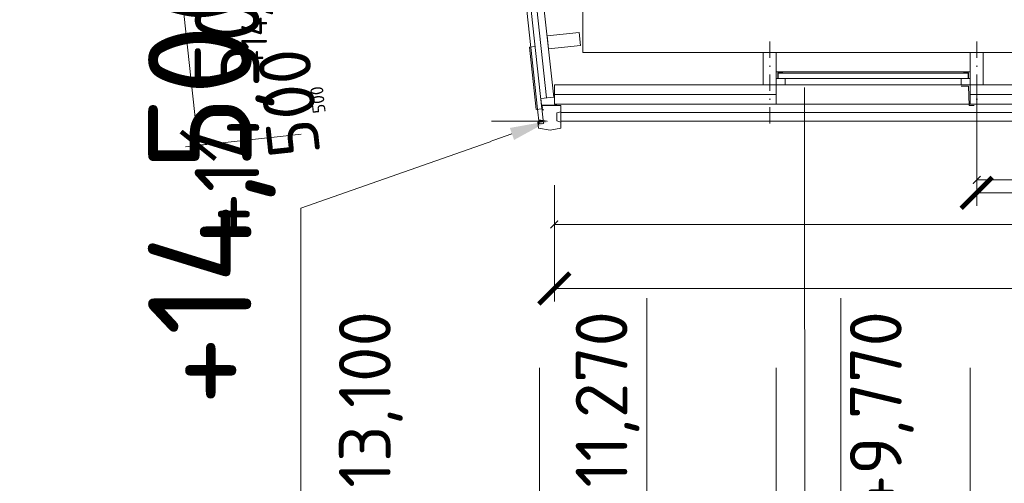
# Model space of a CAD drawing. Header units: millimetres. Extents: x -916886 to 3713765, y -2985421 to 1675785.
# Tile 180 of 256: x 201847 to 209458, y 182718 to 186304. Entities that reach past the tile are written whole.
import ezdxf
from ezdxf import colors
from ezdxf.entities.mleader import LeaderData, LeaderLine
from ezdxf.enums import TextEntityAlignment as Align
from ezdxf.math import Vec2, Vec3

# ---------------------------------------------------------------- set-up
doc = ezdxf.new("R2010")
doc.units = ezdxf.units.MM
doc.linetypes.add('CENTERX2', pattern=[101.6, 63.5, -12.7, 12.7, -12.7])
doc.linetypes.add('DASHDOT', pattern=[25.4, 12.7, -6.35, 0, -6.35])
doc.layers.get('Defpoints').update_dxf_attribs({"color": 8})
for name, color, linetype in [('0 @ 100', 7, 'Continuous'), ('0 @ 200', 7, 'Continuous'), ('0 @ 250 (1)', 7, 'Continuous'), ('0 @ 250 (2)', 7, 'Continuous'), ('0 @ 400', 7, 'Continuous')]:
    doc.layers.add(name, color=color, linetype=linetype)
for name, color, linetype, lineweight in [('A99_N_kce-pohl', 1, 'Continuous', 9), ('A99_N_kce-rez-sil', 6, 'Continuous', 18), ('A99_N_kce-rez-ten', 1, 'Continuous', 9), ('A99_N_koty-200', 5, 'Continuous', 5), ('A99_N_koty-200 @ 200', 5, 'Continuous', 5), ('A99_N_koty-200 @ 50 (2)', 5, 'Continuous', 5), ('A99_N_koty-200-vysk', 6, 'Continuous', 9), ('A99_N_sraf', 252, 'Continuous', 0), ('A99_N_txt-popis-50', 240, 'Continuous', 9), ('A99_N_txt-popis-50 @ 200', 240, 'Continuous', 9), ('A99_N_txt-popis-50 @ 50', 240, 'Continuous', 9), ('A99_N_znaceni 200', 5, 'Continuous', 5), ('A99_S_kce-pohl', 7, 'Continuous', 5), ('A99_S_kce-rez-sil', 7, 'Continuous', 15), ('A99_S_osy', 1, 'CENTERX2', 5)]:
    doc.layers.add(name, color=color, linetype=linetype, lineweight=lineweight)
doc.styles.add('A99_kota', font='isocpeur.ttf', dxfattribs={"height": 2})
doc.styles.add('A99_popis', font='isocpeur.ttf')
doc.linetypes.add('IZOLACE', pattern='A,0.00254,-2.54,[134,ltypeshp.shx,S=2.54,R=0,X=-2.54,Y=0],-5.08,[134,ltypeshp.shx,S=2.54,R=180,X=2.54,Y=0],-2.54', length=10.16254)
doc.dimstyles.new('A99_kota_200 new', dxfattribs={"dimscale": 200, "dimtxt": 2, "dimasz": 1.2, "dimexe": 0.5, "dimexo": 1.5, "dimgap": 0.5, "dimtad": 1, "dimdec": 0, "dimzin": 3, "dimdsep": 46, "dimtxsty": 'A99_kota', "dimblk": 'ARCHTICK', "dimcen": 2.5, "dimazin": 2, "dimtfac": 0.75, "dimtdec": 0, "dimtix": 1, "dimtmove": 2, "dimatfit": 0, "dimfxl": 0, "dimtolj": 1, "dimtzin": 0, "dimlwd": 5, "dimlwe": 5, "dimarcsym": 0})

# ---------------------------------------------------------------- blocks, each defined once
blk = doc.blocks.new('_ArchTick')
at = {"color": 0, "linetype": 'ByBlock', "const_width": 0.15}
blk.add_lwpolyline([(-0.5, -0.5), (0.5, 0.5)], dxfattribs=at)
blk = doc.blocks.new('*D4557')
at = {"layer": 'A99_N_koty-200', "color": 0, "linetype": 'Continuous', "lineweight": 5, "transparency": 16777216}
for p, q in [((209195, 187800), (209195, 188700)), ((218965, 187800), (218965, 188700)), ((209195, 188600), (211737.5, 188600)), ((218965, 188600), (212977.5, 188600))]:
    blk.add_line(p, q, dxfattribs=at)
at = {"layer": 'Defpoints', "color": 0, "linetype": 'Continuous', "lineweight": 0, "transparency": 16777216}
for p in [(218965, 188600), (218965, 186905), (209195, 185700)]:
    blk.add_point(p, dxfattribs=at)
at = {"layer": 'A99_N_koty-200', "color": 0, "linetype": 'Continuous', "lineweight": 5, "transparency": 16777216, "xscale": 240, "yscale": 240, "zscale": 240, "rotation": 180}
blk.add_blockref('_ArchTick', (209195, 188600), dxfattribs=at)
at = {"layer": 'A99_N_koty-200', "color": 0, "linetype": 'Continuous', "lineweight": 5, "transparency": 16777216, "xscale": 240, "yscale": 240, "zscale": 240}
blk.add_blockref('_ArchTick', (218965, 188600), dxfattribs=at)
at = {"layer": 'A99_N_koty-200', "color": 0, "linetype": 'Continuous', "transparency": 16777216, "insert": (212357.5, 188322.5), "char_height": 400, "attachment_point": 5, "rotation": 180, "style": 'A99_kota'}
blk.add_mtext('\\A1;9770', dxfattribs=at)
blk = doc.blocks.new('*D4558')
at = {"layer": 'A99_N_koty-200', "color": 0, "linetype": 'Continuous', "lineweight": 5, "transparency": 16777216}
for p, q in [((209195, 186705), (209195, 186930)), ((209195, 186905), (218965, 186905)), ((218965, 186905), (218965, 186930))]:
    blk.add_line(p, q, dxfattribs=at)
at = {"layer": 'Defpoints', "color": 0, "linetype": 'Continuous', "lineweight": 0, "transparency": 16777216}
for p in [(218965, 186905), (218965, 186905), (209195, 185700)]:
    blk.add_point(p, dxfattribs=at)
at = {"layer": 'A99_N_koty-200', "color": 0, "linetype": 'Continuous', "lineweight": 5, "transparency": 16777216, "xscale": 60, "yscale": 60, "zscale": 60, "rotation": 180}
blk.add_blockref('_ArchTick', (209195, 186905), dxfattribs=at)
at = {"layer": 'A99_N_koty-200', "color": 0, "linetype": 'Continuous', "lineweight": 5, "transparency": 16777216, "xscale": 60, "yscale": 60, "zscale": 60}
blk.add_blockref('_ArchTick', (218965, 186905), dxfattribs=at)
at = {"layer": 'A99_N_koty-200', "color": 0, "linetype": 'Continuous', "transparency": 16777216, "insert": (214080, 186830), "char_height": 100, "attachment_point": 5, "rotation": 180, "style": 'A99_kota'}
blk.add_mtext('\\A1;9770', dxfattribs=at)
blk = doc.blocks.new('*D4560')
at = {"layer": 'A99_N_koty-200', "color": 0, "linetype": 'Continuous', "lineweight": 5, "transparency": 16777216}
for p, q in [((205980, 187800), (205980, 188700)), ((207695, 187800), (207695, 188700)), ((207695, 188600), (205980, 188600))]:
    blk.add_line(p, q, dxfattribs=at)
at = {"layer": 'Defpoints', "color": 0, "linetype": 'Continuous', "lineweight": 0, "transparency": 16777216}
for p in [(205980, 188600), (205980, 185700), (207695, 185700)]:
    blk.add_point(p, dxfattribs=at)
at = {"layer": 'A99_N_koty-200', "color": 0, "linetype": 'Continuous', "lineweight": 5, "transparency": 16777216, "xscale": 240, "yscale": 240, "zscale": 240, "rotation": 180}
blk.add_blockref('_ArchTick', (205980, 188600), dxfattribs=at)
at = {"layer": 'A99_N_koty-200', "color": 0, "linetype": 'Continuous', "lineweight": 5, "transparency": 16777216, "xscale": 240, "yscale": 240, "zscale": 240}
blk.add_blockref('_ArchTick', (207695, 188600), dxfattribs=at)
at = {"layer": 'A99_N_koty-200', "color": 0, "linetype": 'Continuous', "transparency": 16777216, "insert": (206837.5, 188300), "char_height": 400, "attachment_point": 5, "rotation": 180, "style": 'A99_kota'}
blk.add_mtext('\\A1;1715', dxfattribs=at)
blk = doc.blocks.new('*D4561')
at = {"layer": 'A99_N_koty-200', "color": 0, "linetype": 'Continuous', "lineweight": 5, "transparency": 16777216}
for p, q in [((205980, 186705), (205980, 186930)), ((207695, 186905), (205980, 186905)), ((207695, 186705), (207695, 186930))]:
    blk.add_line(p, q, dxfattribs=at)
at = {"layer": 'Defpoints', "color": 0, "linetype": 'Continuous', "lineweight": 0, "transparency": 16777216}
for p in [(205980, 186905), (205980, 185700), (207695, 185700)]:
    blk.add_point(p, dxfattribs=at)
at = {"layer": 'A99_N_koty-200', "color": 0, "linetype": 'Continuous', "lineweight": 5, "transparency": 16777216, "xscale": 60, "yscale": 60, "zscale": 60, "rotation": 180}
blk.add_blockref('_ArchTick', (205980, 186905), dxfattribs=at)
at = {"layer": 'A99_N_koty-200', "color": 0, "linetype": 'Continuous', "lineweight": 5, "transparency": 16777216, "xscale": 60, "yscale": 60, "zscale": 60}
blk.add_blockref('_ArchTick', (207695, 186905), dxfattribs=at)
at = {"layer": 'A99_N_koty-200', "color": 0, "linetype": 'Continuous', "transparency": 16777216, "insert": (206837.5, 186830), "char_height": 100, "attachment_point": 5, "rotation": 180, "style": 'A99_kota'}
blk.add_mtext('\\A1;1715', dxfattribs=at)
blk = doc.blocks.new('*D4563')
at = {"layer": 'A99_N_koty-200', "color": 0, "linetype": 'Continuous', "lineweight": 5, "transparency": 16777216}
for p, q in [((205980, 185025), (205980, 184125)), ((218815, 185025), (218815, 184125)), ((205980, 184225), (218815, 184225))]:
    blk.add_line(p, q, dxfattribs=at)
at = {"layer": 'Defpoints', "color": 0, "linetype": 'Continuous', "lineweight": 0, "transparency": 16777216}
for p in [(205980, 185700), (218815, 185700), (218815, 184225)]:
    blk.add_point(p, dxfattribs=at)
at = {"layer": 'A99_N_koty-200', "color": 0, "linetype": 'Continuous', "lineweight": 5, "transparency": 16777216, "xscale": 240, "yscale": 240, "zscale": 240, "rotation": 180}
blk.add_blockref('_ArchTick', (205980, 184225), dxfattribs=at)
at = {"layer": 'A99_N_koty-200', "color": 0, "linetype": 'Continuous', "lineweight": 5, "transparency": 16777216, "xscale": 240, "yscale": 240, "zscale": 240}
blk.add_blockref('_ArchTick', (218815, 184225), dxfattribs=at)
at = {"layer": 'A99_N_koty-200', "color": 0, "linetype": 'Continuous', "transparency": 16777216, "insert": (211055, 183915), "char_height": 400, "attachment_point": 5, "rotation": 180, "style": 'A99_kota'}
blk.add_mtext('\\A1;12835', dxfattribs=at)
blk = doc.blocks.new('*D4564')
at = {"layer": 'A99_N_koty-200', "color": 0, "linetype": 'Continuous', "lineweight": 5, "transparency": 16777216}
for p, q in [((205980, 184920), (205980, 184695)), ((218815, 184920), (218815, 184695)), ((205980, 184720), (218815, 184720))]:
    blk.add_line(p, q, dxfattribs=at)
at = {"layer": 'Defpoints', "color": 0, "linetype": 'Continuous', "lineweight": 0, "transparency": 16777216}
for p in [(205980, 185700), (218815, 185700), (218815, 184720)]:
    blk.add_point(p, dxfattribs=at)
at = {"layer": 'A99_N_koty-200', "color": 0, "linetype": 'Continuous', "lineweight": 5, "transparency": 16777216, "xscale": 60, "yscale": 60, "zscale": 60, "rotation": 180}
blk.add_blockref('_ArchTick', (205980, 184720), dxfattribs=at)
at = {"layer": 'A99_N_koty-200', "color": 0, "linetype": 'Continuous', "lineweight": 5, "transparency": 16777216, "xscale": 60, "yscale": 60, "zscale": 60}
blk.add_blockref('_ArchTick', (218815, 184720), dxfattribs=at)
at = {"layer": 'A99_N_koty-200', "color": 0, "linetype": 'Continuous', "transparency": 16777216, "insert": (212060, 184635), "char_height": 100, "attachment_point": 5, "rotation": 180, "style": 'A99_kota'}
blk.add_mtext('\\A1;12835', dxfattribs=at)
blk = doc.blocks.new('*U86')
at = {"color": 0, "linetype": 'ByBlock', "lineweight": -2, "style": 'A99_kota'}
blk.add_attdef('POPIS', text='', height=2, rotation=360, dxfattribs=at).set_placement((9.2, 5.85), align=Align.BOTTOM_RIGHT)
blk.add_attdef('VYSKA', text='', height=2, rotation=360, dxfattribs=at).set_placement((9.2, 4.6), align=Align.TOP_RIGHT)
blk = doc.blocks.new('*U5608')
at = {"layer": 'A99_N_koty-200-vysk', "lineweight": 5}
ref = blk.add_blockref('*U86', (204465, 199360), dxfattribs=dict(at, xscale=200, yscale=200, zscale=200, rotation=90.00000000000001))
ref.add_attrib('VYSKA', '+14,500', dxfattribs={"layer": '0 @ 400', "color": 0, "linetype": 'ByBlock', "lineweight": -2, "height": 800, "rotation": 90, "style": 'A99_kota'}).set_placement((202839.8, 186815), align=Align.TOP_RIGHT)
ref = blk.add_blockref('*U86', (204465, 199360), dxfattribs=dict(at, xscale=200, yscale=200, zscale=200, rotation=90.00000000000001))
ref.add_attrib('VYSKA', '+14,500', dxfattribs={"layer": '0 @ 250 (1)', "color": 0, "linetype": 'ByBlock', "lineweight": -2, "height": 500, "rotation": 90, "style": 'A99_kota'}).set_placement((203199.8, 186815), align=Align.TOP_RIGHT)
ref = blk.add_blockref('*U86', (204465, 199360), dxfattribs=dict(at, xscale=200, yscale=200, zscale=200, rotation=90.00000000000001))
ref.add_attrib('VYSKA', '+14,500', dxfattribs={"layer": '0 @ 250 (2)', "color": 0, "linetype": 'ByBlock', "lineweight": -2, "height": 500, "rotation": 90, "style": 'A99_kota'}).set_placement((203199.8, 186815), align=Align.TOP_RIGHT)
ref = blk.add_blockref('*U86', (204465, 199360), dxfattribs=dict(at, xscale=200, yscale=200, zscale=200, rotation=90.00000000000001))
ref.add_attrib('VYSKA', '+14,500', dxfattribs={"layer": '0 @ 100', "color": 0, "linetype": 'ByBlock', "lineweight": -2, "height": 200, "rotation": 90, "style": 'A99_kota'}).set_placement((203559.8, 186815), align=Align.TOP_RIGHT)
blk = doc.blocks.new('*U105')
at = {"color": 0, "linetype": 'ByBlock', "lineweight": -2}
blk.add_line((-3, 0), (7, 0), dxfattribs=at)
for points in [[(0, 0), (0, 5), (0, 5), (9.7, 5)], [(-1.75, 1.75), (0, 0), (1.75, 1.75)]]:
    blk.add_lwpolyline(points, dxfattribs=at)
at = {"color": 0, "linetype": 'ByBlock', "lineweight": -2, "style": 'A99_kota'}
blk.add_attdef('POPIS', text='', height=2, rotation=360, dxfattribs=at).set_placement((9.2, 5.5), align=Align.BOTTOM_RIGHT)
blk.add_attdef('VYSKA', text='', height=2, rotation=360, dxfattribs=at).set_placement((9.2, 4.25), align=Align.TOP_RIGHT)
blk = doc.blocks.new('*U5610')
at = {"layer": 'A99_N_koty-200-vysk', "lineweight": 5, "xscale": 200, "yscale": 200, "zscale": 200, "rotation": 90.00000000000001}
blk.add_blockref('*U105', (209195, 182210), dxfattribs=at)
blk.add_blockref('*U105', (209195, 182210), dxfattribs=at)
blk.add_blockref('*U105', (209195, 182210), dxfattribs=at)
blk.add_blockref('*U105', (209195, 182210), dxfattribs=at)
blk.add_blockref('*U105', (209195, 182210), dxfattribs=at)
blk.add_blockref('*U105', (209195, 182210), dxfattribs=at)
at = {"layer": 'A99_N_koty-200-vysk', "lineweight": 5}
ref = blk.add_blockref('*U105', (209195, 182210), dxfattribs=dict(at, xscale=200, yscale=200, zscale=200, rotation=90.00000000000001))
ref.add_attrib('VYSKA', '+9,770', dxfattribs={"layer": '0 @ 200', "color": 0, "linetype": 'ByBlock', "lineweight": -2, "height": 400, "rotation": 90, "style": 'A99_kota'}).set_placement((208265, 184050), align=Align.TOP_RIGHT)
blk = doc.blocks.new('*U33')
at = {"color": 0, "linetype": 'ByBlock', "lineweight": -2}
blk.add_line((-3, 0), (7, 0), dxfattribs=at)
for points in [[(0, 0), (0, 5), (0, 5), (9.7, 5)], [(-1.75, 1.75), (0, 0), (1.75, 1.75)]]:
    blk.add_lwpolyline(points, dxfattribs=at)
at = {"color": 0, "linetype": 'ByBlock', "lineweight": -2, "style": 'A99_kota'}
for tag, p in [('VYSKA', (9.2, 7.75)), ('POPIS', (9.2, 4.5))]:
    blk.add_attdef(tag, text='', height=2, dxfattribs=at).set_placement(p, align=Align.TOP_RIGHT)
blk = doc.blocks.new('*U5611')
at = {"layer": 'A99_N_koty-200-vysk', "lineweight": 5, "xscale": 200, "yscale": 200, "zscale": 200, "rotation": 90.00000000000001}
blk.add_blockref('*U33', (207695, 182210), dxfattribs=at)
blk.add_blockref('*U33', (207695, 182210), dxfattribs=at)
blk.add_blockref('*U33', (207695, 182210), dxfattribs=at)
blk.add_blockref('*U33', (207695, 182210), dxfattribs=at)
blk.add_blockref('*U33', (207695, 182210), dxfattribs=at)
blk.add_blockref('*U33', (207695, 182210), dxfattribs=at)
at = {"layer": 'A99_N_koty-200-vysk', "lineweight": 5}
ref = blk.add_blockref('*U33', (207695, 182210), dxfattribs=dict(at, xscale=200, yscale=200, zscale=200, rotation=90.00000000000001))
ref.add_attrib('VYSKA', '+11,270', dxfattribs={"layer": '0 @ 200', "color": 0, "linetype": 'ByBlock', "lineweight": -2, "height": 400, "rotation": 90, "style": 'A99_kota'}).set_placement((206145, 184050), align=Align.TOP_RIGHT)
blk = doc.blocks.new('*U5612')
at = {"layer": 'A99_N_koty-200-vysk', "lineweight": 5, "xscale": 200, "yscale": 200, "zscale": 200, "rotation": 90.00000000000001}
blk.add_blockref('*U33', (205865, 182210), dxfattribs=at)
blk.add_blockref('*U33', (205865, 182210), dxfattribs=at)
blk.add_blockref('*U33', (205865, 182210), dxfattribs=at)
blk.add_blockref('*U33', (205865, 182210), dxfattribs=at)
blk.add_blockref('*U33', (205865, 182210), dxfattribs=at)
blk.add_blockref('*U33', (205865, 182210), dxfattribs=at)
at = {"layer": 'A99_N_koty-200-vysk', "lineweight": 5}
ref = blk.add_blockref('*U33', (205865, 182210), dxfattribs=dict(at, xscale=200, yscale=200, zscale=200, rotation=90.00000000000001))
ref.add_attrib('VYSKA', '+13,100', dxfattribs={"layer": '0 @ 200', "color": 0, "linetype": 'ByBlock', "lineweight": -2, "height": 400, "rotation": 90, "style": 'A99_kota'}).set_placement((204315, 184050), align=Align.TOP_RIGHT)
blk = doc.blocks.new('*U71')
at = {"color": 0}
for p, q in [((-0.721, 4.139), (-4.149, 0.711)), ((4.139, 0.711), (0.711, 4.139)), ((4.436, -0.005), (31.7, -0.005)), ((-4.149, -0.721), (-0.721, -4.149)), ((0.711, -4.149), (4.139, -0.721))]:
    blk.add_line(p, q, dxfattribs=at)
for centre, start, end in [((-0.005, 3.424), 45, 135), ((-3.433, -0.005), 135, 225), ((3.424, -0.005), 315, 45), ((-0.005, -3.433), 225, 315)]:
    blk.add_arc(centre, 1.012, start, end, dxfattribs=at)
at = {"color": 0, "linetype": 'ByBlock', "style": 'A99_popis', "width": 0.953108}
blk.add_attdef('SKLADBA', text='', height=3, rotation=0.0103, dxfattribs=at).set_placement((-2.863, -1.506), (2.855, -1.505), align=Align.FIT)
blk = doc.blocks.new('*D4599')
at = {"layer": 'A99_N_koty-200', "color": 0, "linetype": 'Continuous', "lineweight": 5, "transparency": 16777216}
for p, q in [((204199.6, 185940.7), (204173.7, 186179.3)), ((204994.9, 186026.9), (204100.1, 185929.9)), ((204253.4, 185443.6), (204199.6, 185940.7)), ((205048.8, 185529.8), (204154, 185432.8)), ((204253.4, 185443.6), (204279.3, 185205))]:
    blk.add_line(p, q, dxfattribs=at)
at = {"layer": 'Defpoints', "color": 0, "linetype": 'Continuous', "lineweight": 0, "transparency": 16777216}
for p in [(206053.7, 186141.6), (204199.6, 185940.7), (205883.9, 185620.3)]:
    blk.add_point(p, dxfattribs=at)
at = {"layer": 'A99_N_koty-200', "color": 0, "linetype": 'Continuous', "lineweight": 5, "transparency": 16777216, "xscale": 240, "yscale": 240, "zscale": 240}
for p, rotation in [((204199.6, 185940.7), 276.1848103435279), ((204253.4, 185443.6), 96.1848103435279)]:
    blk.add_blockref('_ArchTick', p, dxfattribs=dict(at, rotation=rotation))
at = {"layer": 'A99_N_koty-200', "color": 0, "linetype": 'Continuous', "transparency": 16777216, "insert": (203928.2, 185659.8), "char_height": 400, "attachment_point": 5, "rotation": 96.18481, "style": 'A99_kota'}
blk.add_mtext('\\A1;500', dxfattribs=at)
blk = doc.blocks.new('*D4600')
at = {"layer": 'A99_N_koty-200', "color": 0, "linetype": 'Continuous', "lineweight": 5, "transparency": 16777216}
for p, q in [((204398.4, 185962.2), (204174.7, 185938)), ((204253.4, 185443.6), (204199.6, 185940.7)), ((204452.3, 185465.2), (204228.6, 185440.9))]:
    blk.add_line(p, q, dxfattribs=at)
at = {"layer": 'Defpoints', "color": 0, "linetype": 'Continuous', "lineweight": 0, "transparency": 16777216}
for p in [(206053.7, 186141.6), (204199.6, 185940.7), (205883.9, 185620.3)]:
    blk.add_point(p, dxfattribs=at)
at = {"layer": 'A99_N_koty-200', "color": 0, "linetype": 'Continuous', "lineweight": 5, "transparency": 16777216, "xscale": 60, "yscale": 60, "zscale": 60}
for p, rotation in [((204199.6, 185940.7), 96.1848103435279), ((204253.4, 185443.6), 276.1848103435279)]:
    blk.add_blockref('_ArchTick', p, dxfattribs=dict(at, rotation=rotation))
at = {"layer": 'A99_N_koty-200', "color": 0, "linetype": 'Continuous', "transparency": 16777216, "insert": (204151.9, 185684.1), "char_height": 100, "attachment_point": 5, "rotation": 96.18481, "style": 'A99_kota'}
blk.add_mtext('\\A1;500', dxfattribs=at)
blk = doc.blocks.new('*D4632')
at = {"layer": 'A99_N_koty-200', "color": 0, "linetype": 'Continuous', "lineweight": 5, "transparency": 16777216}
for p, q in [((209245, 185750), (209245, 184865.4)), ((211555.3, 185501.6), (211555.3, 184865.4)), ((209245, 184965.4), (209880, 184965.4)), ((211555.3, 184965.4), (211040, 184965.4))]:
    blk.add_line(p, q, dxfattribs=at)
at = {"layer": 'Defpoints', "color": 0, "linetype": 'Continuous', "lineweight": 0, "transparency": 16777216}
for p in [(209245, 186050), (211555.3, 185801.6), (209245, 184965.4)]:
    blk.add_point(p, dxfattribs=at)
at = {"layer": 'A99_N_koty-200', "color": 0, "linetype": 'Continuous', "lineweight": 5, "transparency": 16777216, "xscale": 240, "yscale": 240, "zscale": 240, "rotation": 180}
blk.add_blockref('_ArchTick', (209245, 184965.4), dxfattribs=at)
at = {"layer": 'A99_N_koty-200', "color": 0, "linetype": 'Continuous', "lineweight": 5, "transparency": 16777216, "xscale": 240, "yscale": 240, "zscale": 240}
blk.add_blockref('_ArchTick', (211555.3, 184965.4), dxfattribs=at)
at = {"layer": 'A99_N_koty-200', "color": 0, "linetype": 'Continuous', "transparency": 16777216, "insert": (210460, 184705.4), "char_height": 400, "attachment_point": 5, "rotation": 180, "style": 'A99_kota'}
blk.add_mtext('\\A1;2310', dxfattribs=at)
blk = doc.blocks.new('*D4633')
at = {"layer": 'A99_N_koty-200', "color": 0, "linetype": 'Continuous', "lineweight": 5, "transparency": 16777216}
for p, q in [((209245, 185265), (209245, 185040)), ((211555.3, 185265), (211555.3, 185040)), ((211555.3, 185065), (209245, 185065))]:
    blk.add_line(p, q, dxfattribs=at)
at = {"layer": 'Defpoints', "color": 0, "linetype": 'Continuous', "lineweight": 0, "transparency": 16777216}
for p in [(209245, 186050), (211555.3, 185801.6), (209245, 185065)]:
    blk.add_point(p, dxfattribs=at)
at = {"layer": 'A99_N_koty-200', "color": 0, "linetype": 'Continuous', "lineweight": 5, "transparency": 16777216, "xscale": 60, "yscale": 60, "zscale": 60, "rotation": 180}
blk.add_blockref('_ArchTick', (209245, 185065), dxfattribs=at)
at = {"layer": 'A99_N_koty-200', "color": 0, "linetype": 'Continuous', "lineweight": 5, "transparency": 16777216, "xscale": 60, "yscale": 60, "zscale": 60}
blk.add_blockref('_ArchTick', (211555.3, 185065), dxfattribs=at)
at = {"layer": 'A99_N_koty-200', "color": 0, "linetype": 'Continuous', "transparency": 16777216, "insert": (210575, 184980), "char_height": 100, "attachment_point": 5, "rotation": 180, "style": 'A99_kota'}
blk.add_mtext('\\A1;2310', dxfattribs=at)
blk = doc.blocks.new('*D4638')
at = {"layer": 'A99_N_koty-200', "color": 0, "linetype": 'Continuous', "lineweight": 5, "transparency": 16777216}
for p, q in [((202642.3, 198154), (201747.5, 198057.1)), ((203227.1, 185332.4), (201847, 198067.8)), ((204022.4, 185418.6), (203127.6, 185321.6))]:
    blk.add_line(p, q, dxfattribs=at)
at = {"layer": 'Defpoints', "color": 0, "linetype": 'Continuous', "lineweight": 0, "transparency": 16777216}
for p in [(203644.8, 198262.7), (201847, 198067.8), (205024.9, 185527.2)]:
    blk.add_point(p, dxfattribs=at)
at = {"layer": 'A99_N_koty-200', "color": 0, "linetype": 'Continuous', "lineweight": 5, "transparency": 16777216, "xscale": 240, "yscale": 240, "zscale": 240}
for p, rotation in [((201847, 198067.8), 96.1848103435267), ((203227.1, 185332.4), 276.1848103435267)]:
    blk.add_blockref('_ArchTick', p, dxfattribs=dict(at, rotation=rotation))
at = {"layer": 'A99_N_koty-200', "color": 0, "linetype": 'Continuous', "transparency": 16777216, "insert": (202238.8, 191667.8), "char_height": 400, "attachment_point": 5, "rotation": 96.18481, "style": 'A99_kota'}
blk.add_mtext('\\A1;12810', dxfattribs=at)
blk = doc.blocks.new('*D4639')
at = {"layer": 'A99_N_koty-200', "color": 0, "linetype": 'Continuous', "lineweight": 5, "transparency": 16777216}
for p, q in [((202045.8, 198089.4), (201822.1, 198065.1)), ((203227.1, 185332.4), (201847, 198067.8)), ((203425.9, 185353.9), (203202.2, 185329.7))]:
    blk.add_line(p, q, dxfattribs=at)
at = {"layer": 'Defpoints', "color": 0, "linetype": 'Continuous', "lineweight": 0, "transparency": 16777216}
for p in [(203644.8, 198262.7), (201847, 198067.8), (205024.9, 185527.2)]:
    blk.add_point(p, dxfattribs=at)
at = {"layer": 'A99_N_koty-200', "color": 0, "linetype": 'Continuous', "lineweight": 5, "transparency": 16777216, "xscale": 60, "yscale": 60, "zscale": 60}
for p, rotation in [((201847, 198067.8), 96.1848103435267), ((203227.1, 185332.4), 276.1848103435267)]:
    blk.add_blockref('_ArchTick', p, dxfattribs=dict(at, rotation=rotation))
at = {"layer": 'A99_N_koty-200', "color": 0, "linetype": 'Continuous', "transparency": 16777216, "insert": (202462.4, 191692), "char_height": 100, "attachment_point": 5, "rotation": 96.18481, "style": 'A99_kota'}
blk.add_mtext('\\A1;12810', dxfattribs=at)
blk = doc.blocks.new('*U5074')
at = {"layer": 'A99_N_txt-popis-50 @ 200', "lineweight": 9}
ml = blk.add_multileader_mtext('Standard', dxfattribs=at)
ml.set_content('\\A1;{\\C256;odvodňovací systém \\Pbude součásti \\Pdodávky opláštění}', color=1, style='A99_popis')
ml.set_leader_properties(color=256, linetype='ByLayer', lineweight=-1)
ml.build(insert=Vec2(0, 0))
ml.multileader.update_dxf_attribs({"dogleg_length": 1, "arrow_head_size": 300, "scale": 200})
ctx = ml.context
ctx.base_point, ctx.scale, ctx.char_height, ctx.arrow_head_size, ctx.landing_gap_size, ctx.plane_origin, ctx.plane_x_axis, ctx.plane_y_axis = Vec3(204020, -12035), 200, 400, 300, 250, Vec3(208175.1, -8522.5), Vec3(0, 1), Vec3(-1, 0)
notes = []
notes.append((ctx, [(1, (1, 1, 0), (204020, -1805), (0, -1), 4890, [(0, [(205935.3, -1130)], 0, [])])]))
ctx.mtext.insert, ctx.mtext.text_direction, ctx.mtext.rotation, ctx.mtext.width, ctx.mtext.defined_height, ctx.mtext.flow_direction = Vec3(203760, -11785), Vec3(0, 1), 1.570796, 5020, 63.5, 5
ctx.mtext.has_bg_fill, ctx.mtext.bg_color, ctx.mtext.bg_scale_factor, ctx.mtext.bg_transparency, ctx.mtext.use_window_bg_color = 1, -1073741824, 1, 0, 1
for ctx, leaders in notes:
    for number, flags, end, landing, length, lines in leaders:
        leader = LeaderData()
        leader.index, (leader.has_last_leader_line, leader.has_dogleg_vector, leader.attachment_direction) = number, flags
        leader.last_leader_point, leader.dogleg_vector, leader.dogleg_length = Vec3(end), Vec3(landing), length
        for number, points, colour, breaks in lines:
            line = LeaderLine()
            line.index, line.vertices, line.color, line.breaks = number, Vec3.list(points), colors.encode_raw_color(colour), breaks
            leader.lines.append(line)
        ctx.leaders.append(leader)
blk = doc.blocks.new('*U5235')
at = {"layer": 'A99_N_koty-200 @ 200', "linetype": 'Continuous'}
dim = blk.add_linear_dim(base=(218965, 188600), p1=(209195, 185700), p2=(218965, 186905), angle=180, dimstyle='A99_kota_200 new', override={"dimscale": 200, "dimtix": 1, "dimtofl": 1, "dimtmove": 2, "dimatfit": 0}, dxfattribs=at)
dim.commit()
dim.dimension.update_dxf_attribs({"geometry": '*D4557', "text_midpoint": (212357.5, 188322.5), "dimtype": 128})
at = {"layer": 'A99_N_koty-200 @ 50 (2)', "linetype": 'Continuous'}
dim = blk.add_linear_dim(base=(218965, 186905), p1=(209195, 185700), p2=(218965, 186905), angle=180, dimstyle='A99_kota_200 new', override={"dimscale": 50, "dimtix": 1, "dimtofl": 1, "dimtmove": 2, "dimatfit": 0}, dxfattribs=at)
dim.commit()
dim.dimension.update_dxf_attribs({"geometry": '*D4558', "text_midpoint": (214080, 186830)})
blk = doc.blocks.new('*U5236')
at = {"layer": 'A99_N_koty-200 @ 200', "linetype": 'Continuous'}
dim = blk.add_linear_dim(base=(205980, 188600), p1=(207695, 185700), p2=(205980, 185700), angle=180, dimstyle='A99_kota_200 new', override={"dimscale": 200, "dimtix": 1, "dimtofl": 1, "dimtmove": 2, "dimatfit": 0}, dxfattribs=at)
dim.commit()
dim.dimension.update_dxf_attribs({"geometry": '*D4560', "text_midpoint": (206837.5, 188300)})
at = {"layer": 'A99_N_koty-200 @ 50 (2)', "linetype": 'Continuous'}
dim = blk.add_linear_dim(base=(205980, 186905), p1=(207695, 185700), p2=(205980, 185700), angle=180, dimstyle='A99_kota_200 new', override={"dimscale": 50, "dimtix": 1, "dimtofl": 1, "dimtmove": 2, "dimatfit": 0}, dxfattribs=at)
dim.commit()
dim.dimension.update_dxf_attribs({"geometry": '*D4561', "text_midpoint": (206837.5, 186830)})
blk = doc.blocks.new('*U5237')
at = {"layer": 'A99_N_koty-200 @ 200', "linetype": 'Continuous'}
dim = blk.add_linear_dim(base=(218815, 184225), p1=(205980, 185700), p2=(218815, 185700), angle=180, dimstyle='A99_kota_200 new', override={"dimscale": 200, "dimtix": 1, "dimtofl": 1, "dimtmove": 2, "dimatfit": 0}, dxfattribs=at)
dim.commit()
dim.dimension.update_dxf_attribs({"geometry": '*D4563', "text_midpoint": (211055, 183915), "dimtype": 128})
at = {"layer": 'A99_N_koty-200 @ 50 (2)', "linetype": 'Continuous'}
dim = blk.add_linear_dim(base=(218815, 184720), p1=(205980, 185700), p2=(218815, 185700), angle=180, dimstyle='A99_kota_200 new', override={"dimscale": 50, "dimtix": 1, "dimtofl": 1, "dimtmove": 2, "dimatfit": 0}, dxfattribs=at)
dim.commit()
dim.dimension.update_dxf_attribs({"geometry": '*D4564', "text_midpoint": (212060, 184635), "dimtype": 128})
blk = doc.blocks.new('*U5249')
at = {"layer": 'A99_N_koty-200 @ 200', "linetype": 'Continuous'}
dim = blk.add_linear_dim(base=(204199.6, 185940.7), p1=(205883.9, 185620.3), p2=(206053.7, 186141.6), angle=96.18481, dimstyle='A99_kota_200 new', override={"dimscale": 200, "dimtix": 1, "dimtofl": 1, "dimtmove": 2, "dimatfit": 0}, dxfattribs=at)
dim.commit()
dim.dimension.update_dxf_attribs({"geometry": '*D4599', "text_midpoint": (203928.2, 185659.8)})
at = {"layer": 'A99_N_koty-200 @ 50 (2)', "linetype": 'Continuous'}
dim = blk.add_linear_dim(base=(204199.6, 185940.7), p1=(205883.9, 185620.3), p2=(206053.7, 186141.6), angle=96.18481, dimstyle='A99_kota_200 new', override={"dimscale": 50, "dimtix": 1, "dimtofl": 1, "dimtmove": 2, "dimatfit": 0}, dxfattribs=at)
dim.commit()
dim.dimension.update_dxf_attribs({"geometry": '*D4600', "text_midpoint": (204151.9, 185684.1)})
blk = doc.blocks.new('*U5261')
at = {"layer": 'A99_N_koty-200 @ 200', "linetype": 'Continuous'}
dim = blk.add_linear_dim(base=(209245, 184965.4), p1=(211555.3, 185801.6), p2=(209245, 186050), angle=180, dimstyle='A99_kota_200 new', override={"dimscale": 200, "dimtix": 1, "dimtofl": 1, "dimtmove": 2, "dimatfit": 0}, dxfattribs=at)
dim.commit()
dim.dimension.update_dxf_attribs({"geometry": '*D4632', "text_midpoint": (210460, 184705.4), "dimtype": 128})
at = {"layer": 'A99_N_koty-200 @ 50 (2)', "linetype": 'Continuous'}
dim = blk.add_linear_dim(base=(209245, 185065), p1=(211555.3, 185801.6), p2=(209245, 186050), angle=180, dimstyle='A99_kota_200 new', override={"dimscale": 50, "dimtix": 1, "dimtofl": 1, "dimtmove": 2, "dimatfit": 0}, dxfattribs=at)
dim.commit()
dim.dimension.update_dxf_attribs({"geometry": '*D4633', "text_midpoint": (210575, 184980), "dimtype": 128})
blk = doc.blocks.new('*U5268')
at = {"layer": 'A99_N_txt-popis-50 @ 50', "lineweight": 9}
ml = blk.add_multileader_mtext('Standard', dxfattribs=at)
ml.set_content('\\A1;{\\C256;odvodňovací systém \\Pbude součásti \\Pdodávky opláštění}', color=1, style='A99_popis')
ml.set_leader_properties(color=256, linetype='ByLayer', lineweight=-1)
ml.build(insert=Vec2(0, 0))
ml.multileader.update_dxf_attribs({"dogleg_length": 1, "arrow_head_size": 75, "scale": 50})
ctx = ml.context
ctx.base_point, ctx.scale, ctx.char_height, ctx.arrow_head_size, ctx.landing_gap_size, ctx.plane_origin, ctx.plane_x_axis, ctx.plane_y_axis = Vec3(204689.1, 184038.8), 50, 100, 75, 62.5, Vec3(208175.1, 178127.5), Vec3(0, 1), Vec3(-1, 0)
notes = []
notes.append((ctx, [(1, (1, 1, 0), (204689.1, 185520), (0, -1), 146.2, [(0, [(205935.3, 185520)], 0, [])])]))
ctx.mtext.insert, ctx.mtext.text_direction, ctx.mtext.rotation, ctx.mtext.width, ctx.mtext.defined_height, ctx.mtext.flow_direction = Vec3(204624.1, 184101.3), Vec3(0, 1), 1.570796, 1255, 15.9, 5
ctx.mtext.has_bg_fill, ctx.mtext.bg_color, ctx.mtext.bg_scale_factor, ctx.mtext.bg_transparency, ctx.mtext.use_window_bg_color = 1, -1073741824, 1, 0, 1
for ctx, leaders in notes:
    for number, flags, end, landing, length, lines in leaders:
        leader = LeaderData()
        leader.index, (leader.has_last_leader_line, leader.has_dogleg_vector, leader.attachment_direction) = number, flags
        leader.last_leader_point, leader.dogleg_vector, leader.dogleg_length = Vec3(end), Vec3(landing), length
        for number, points, colour, breaks in lines:
            line = LeaderLine()
            line.index, line.vertices, line.color, line.breaks = number, Vec3.list(points), colors.encode_raw_color(colour), breaks
            leader.lines.append(line)
        ctx.leaders.append(leader)
at = {"layer": 'A99_N_txt-popis-50 @ 200', "lineweight": 9}
ml = blk.add_multileader_mtext('Standard', dxfattribs=at)
ml.set_content('\\A1;{\\C256;odvodňovací systém \\Pbude součásti \\Pdodávky opláštění}', color=1, style='A99_popis')
ml.set_leader_properties(color=256, linetype='ByLayer', lineweight=-1)
ml.build(insert=Vec2(0, 0))
ml.multileader.update_dxf_attribs({"dogleg_length": 1, "arrow_head_size": 300, "scale": 200})
ctx = ml.context
ctx.base_point, ctx.scale, ctx.char_height, ctx.arrow_head_size, ctx.landing_gap_size, ctx.plane_origin, ctx.plane_x_axis, ctx.plane_y_axis = Vec3(204020, 174615), 200, 400, 300, 250, Vec3(208175.1, 178127.5), Vec3(0, 1), Vec3(-1, 0)
notes = []
notes.append((ctx, [(1, (1, 1, 0), (204020, 184845), (0, -1), 4890, [(0, [(205935.3, 185520)], 0, [])])]))
ctx.mtext.insert, ctx.mtext.text_direction, ctx.mtext.rotation, ctx.mtext.width, ctx.mtext.defined_height, ctx.mtext.flow_direction = Vec3(203760, 174865), Vec3(0, 1), 1.570796, 5020, 63.5, 5
ctx.mtext.has_bg_fill, ctx.mtext.bg_color, ctx.mtext.bg_scale_factor, ctx.mtext.bg_transparency, ctx.mtext.use_window_bg_color = 1, -1073741824, 1, 0, 1
for ctx, leaders in notes:
    for number, flags, end, landing, length, lines in leaders:
        leader = LeaderData()
        leader.index, (leader.has_last_leader_line, leader.has_dogleg_vector, leader.attachment_direction) = number, flags
        leader.last_leader_point, leader.dogleg_vector, leader.dogleg_length = Vec3(end), Vec3(landing), length
        for number, points, colour, breaks in lines:
            line = LeaderLine()
            line.index, line.vertices, line.color, line.breaks = number, Vec3.list(points), colors.encode_raw_color(colour), breaks
            leader.lines.append(line)
        ctx.leaders.append(leader)
blk = doc.blocks.new('*U5269')
at = {"layer": 'A99_N_koty-200 @ 200', "linetype": 'Continuous'}
dim = blk.add_linear_dim(base=(201847, 198067.8), p1=(205024.9, 185527.2), p2=(203644.8, 198262.7), angle=96.18481, dimstyle='A99_kota_200 new', override={"dimscale": 200, "dimtix": 1, "dimtofl": 1, "dimtmove": 2, "dimatfit": 0}, dxfattribs=at)
dim.commit()
dim.dimension.update_dxf_attribs({"geometry": '*D4638', "text_midpoint": (202238.8, 191667.8)})
at = {"layer": 'A99_N_koty-200 @ 50 (2)', "linetype": 'Continuous'}
dim = blk.add_linear_dim(base=(201847, 198067.8), p1=(205024.9, 185527.2), p2=(203644.8, 198262.7), angle=96.18481, dimstyle='A99_kota_200 new', override={"dimscale": 50, "dimtix": 1, "dimtofl": 1, "dimtmove": 2, "dimatfit": 0}, dxfattribs=at)
dim.commit()
dim.dimension.update_dxf_attribs({"geometry": '*D4639', "text_midpoint": (202462.4, 191692)})

msp = doc.modelspace()

# ---------------------------------------------------------------- linework, layer by layer
at = {"layer": 'A99_N_kce-pohl', "color": 1, "lineweight": 5}
for points in [[(207695, 185900), (209195, 185900)], [(207710, 185850), (207710, 185890)], [(207712.5, 185890), (209145, 185890)], [(209180, 185850), (209180, 185890)], [(207765, 185850), (209125, 185850)], [(207765, 185800), (209125, 185800)], [(207695, 185650), (209195, 185650)]]:
    msp.add_lwpolyline(points, dxfattribs=at)
at = {"layer": 'A99_N_kce-pohl', "color": 1, "linetype": 'Continuous', "lineweight": 5}
for points in [[(209195, 185800), (209195, 185650)], [(209125, 185790), (209182.5, 185790), (209187.5, 185640), (209225, 185640)], [(206030, 185512.5), (206000, 185522.5), (206000, 185582.5), (206030, 185592.5)]]:
    msp.add_lwpolyline(points, dxfattribs=at)
msp.add_lwpolyline([(206030, 185520), (206030, 185585), (219032.5, 185585), (219032.5, 185520)], close=True, dxfattribs=at)
at = {"layer": 'A99_N_kce-rez-sil', "lineweight": 13}
for points in [[(207710, 185852.5), (207707.5, 185852.5), (207707.5, 185892.5), (207747.5, 185892.5), (207747.5, 185890), (207710, 185890), (207710, 185852.5)], [(209180, 185852.5), (209182.5, 185852.5), (209182.5, 185892.5), (209142.5, 185892.5), (209142.5, 185890), (209180, 185890), (209180, 185852.5)]]:
    msp.add_lwpolyline(points, dxfattribs=at)
at = {"layer": 'A99_N_kce-rez-sil'}
for points in [[(205980, 185800), (207695, 185800)], [(205980, 185650), (205980, 185800)], [(207695, 185800), (207695, 185650)], [(209195, 185800), (213955, 185800)], [(205980, 185650), (207695, 185650)], [(209195, 185650), (213955, 185650)]]:
    msp.add_lwpolyline(points, dxfattribs=at)
at = {"layer": 'A99_N_kce-rez-sil', "lineweight": 13}
for points in [[(207695, 185800), (207765, 185800), (207765, 185850), (207695, 185850)], [(209195, 185800), (209125, 185800), (209125, 185850), (209195, 185850)]]:
    msp.add_lwpolyline(points, close=True, dxfattribs=at)
at = {"layer": 'A99_N_sraf', "color": 1, "linetype": 'IZOLACE', "lineweight": 0, "ltscale": 6}
for points in [[(207695, 185725), (205980, 185725)], [(209195, 185725), (213955, 185725)]]:
    msp.add_lwpolyline(points, dxfattribs=at)
at = {"layer": 'A99_N_znaceni 200'}
msp.add_lwpolyline([(207913.7, 185780), (207915.4, 182039)], dxfattribs=at)
at = {"layer": 'A99_S_kce-pohl'}
msp.add_line((206199.8, 186050), (218815, 186050), dxfattribs=at)
msp.add_lwpolyline([(206199.8, 186050), (206199.8, 186550)], dxfattribs=at)
at = {"layer": 'A99_S_kce-rez-sil', "linetype": 'Continuous', "flags": 128}
for points in [[(207595, 185800), (207595, 186050), (207695, 186050), (207695, 185800)], [(209195, 185800), (209195, 186050), (209295, 186050), (209295, 185800)]]:
    msp.add_lwpolyline(points, close=True, dxfattribs=at)
at = {"layer": 'A99_S_osy', "linetype": 'DASHDOT', "lineweight": 5, "ltscale": 10}
for points in [[(207645, 185500), (207645, 186165)], [(209245, 185500), (209245, 186165)]]:
    msp.add_lwpolyline(points, dxfattribs=at)

# ---------------------------------------------------------------- block references
at = {"layer": 'A99_N_koty-200', "color": 4, "linetype": 'Continuous', "lineweight": 0}
for name in ['*U5235', '*U5261']:
    msp.add_blockref(name, (0, 0), dxfattribs=at)
at = {"layer": 'A99_N_txt-popis-50', "color": 4, "linetype": 'Continuous', "lineweight": 0}
msp.add_blockref('*U5074', (0, 0), dxfattribs=at)
at = {"layer": 'A99_N_znaceni 200', "lineweight": 5}
ref = msp.add_blockref('*U71', (209793.5, 181524.4), dxfattribs=dict(at, xscale=133.3, yscale=133.3, zscale=133.3, rotation=89.99999999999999))
ref.add_attrib('SKLADBA', 'O/01', dxfattribs={"layer": '0', "color": 0, "linetype": 'ByBlock', "height": 400, "rotation": 90.01026, "style": 'A99_popis', "width": 0.705829}).set_placement((209994.2, 181142.7), (209994.1, 181905), align=Align.FIT)
at = {"layer": 'A99_S_kce-pohl', "color": 4, "linetype": 'Continuous', "lineweight": 0}
for name in ['*U5610', '*U5611']:
    msp.add_blockref(name, (0, 0), dxfattribs=at)

# ---------------------------------------------------------------- next in the draw order: linework, layer by layer
at = {"layer": 'A99_N_kce-pohl', "color": 1, "linetype": 'Continuous', "lineweight": 5}
for points in [[(205787.4, 186092.7), (205832.2, 186097.5)], [(205787.4, 186092.7), (205839.7, 185610.5)], [(205883.2, 185636.2), (205885.3, 185621.1), (205887.5, 185621.4), (205883.6, 185643.4), (205996.2, 185643.3), (205996.2, 185646.6), (205980, 185646.6)], [(205839.7, 185610.5), (205884.4, 185615.3)], [(205900, 185605.9), (205888, 185605.9), (205883.5, 185640), (206030, 185640), (206030, 185465), (205947.6, 185450.5), (205857.1, 185465.9), (205852.2, 185511.4), (205856.3, 185511.9), (205858.4, 185492)]]:
    msp.add_lwpolyline(points, dxfattribs=at)
at = {"layer": 'A99_N_kce-rez-sil', "lineweight": 5}
msp.add_line((205849.6, 185611.6), (205220.9, 191413.3), dxfattribs=at)
at = {"layer": 'A99_N_kce-rez-sil'}
for p, q in [((205884.4, 185615.3), (205255.8, 191416.4)), ((205975.2, 185705.6), (205355.1, 191427.9))]:
    msp.add_line(p, q, dxfattribs=at)
at = {"layer": 'A99_N_kce-rez-sil', "color": 1}
msp.add_lwpolyline([(205975.2, 185705.6), (205875.8, 185694.9)], dxfattribs=at)
at = {"layer": 'A99_N_kce-rez-ten', "color": 1}
for points in [[(205896.8, 185501), (205875.8, 185694.9)], [(205862, 185497.2), (205849.6, 185611.6)], [(205896.8, 185501), (205862, 185497.2)]]:
    msp.add_lwpolyline(points, dxfattribs=at)
at = {"layer": 'A99_N_sraf', "color": 1, "linetype": 'IZOLACE', "lineweight": 0, "ltscale": 3}
msp.add_lwpolyline([(205920.5, 185699.7), (205300.4, 191421.9)], dxfattribs=at)
at = {"layer": 'A99_S_kce-rez-sil', "linetype": 'Continuous', "flags": 128}
msp.add_lwpolyline([(205924.1, 186177.9), (206172.6, 186204.8), (206183.4, 186105.4), (205934.8, 186078.5)], close=True, dxfattribs=at)

# ---------------------------------------------------------------- next in the draw order: block references
at = {"layer": 'A99_N_koty-200', "color": 4, "linetype": 'Continuous', "lineweight": 0}
for name in ['*U5236', '*U5249', '*U5237']:
    msp.add_blockref(name, (0, 0), dxfattribs=at)
at = {"layer": 'A99_S_kce-pohl', "color": 4, "linetype": 'Continuous', "lineweight": 0}
for name in ['*U5608', '*U5612']:
    msp.add_blockref(name, (0, 0), dxfattribs=at)

# ---------------------------------------------------------------- next in the draw order: block references
at = {"layer": 'A99_N_txt-popis-50', "color": 4, "linetype": 'Continuous', "lineweight": 0}
msp.add_blockref('*U5268', (0, 0), dxfattribs=at)

# ---------------------------------------------------------------- next in the draw order: block references
at = {"layer": 'A99_N_koty-200', "color": 4, "linetype": 'Continuous', "lineweight": 0}
msp.add_blockref('*U5269', (0, 0), dxfattribs=at)

doc.saveas('drawing.dxf')
